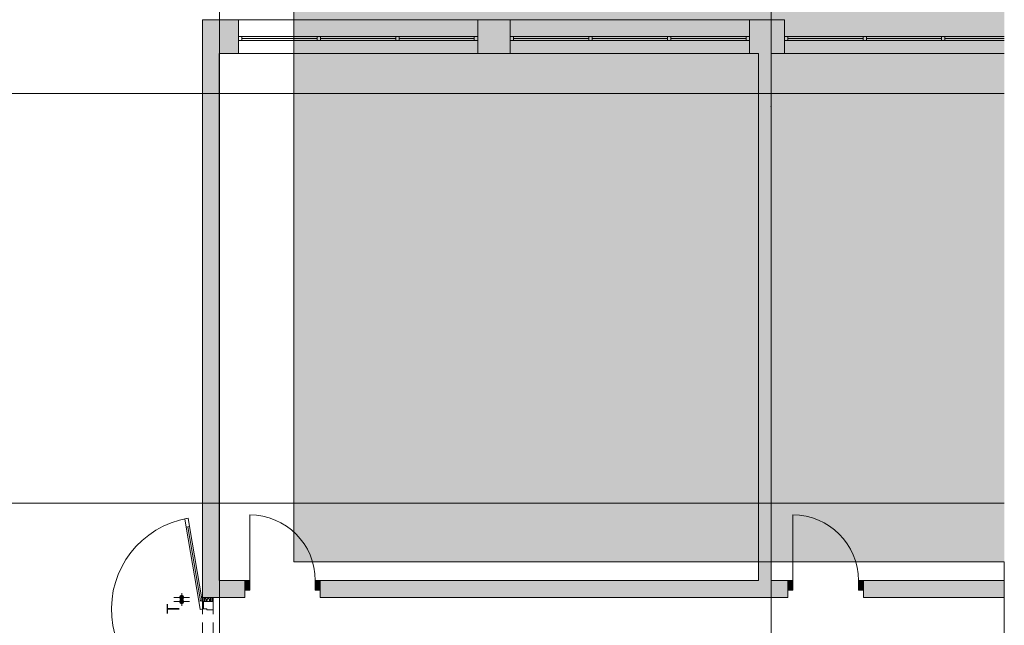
# Paper-space layout 'A-49 WYKOŃCZENIA ŚCIAN - PIĘTRO 4' of a CAD drawing. Header units: millimetres. Extents: x 0 to 500, y 0 to 350.
# Tile 8 of 15: x 205 to 322, y 190 to 262. Entities that reach past the tile are written whole.
import ezdxf
from ezdxf.xclip import XClip

# ---------------------------------------------------------------- set-up
doc = ezdxf.new("R2010")
doc.units = ezdxf.units.MM
doc.header["$MEASUREMENT"] = 0
doc.header["$XCLIPFRAME"] = 0
for name, pattern in [('DASHDOTX2', [1000, 500, -250, 0, -250]), ('Przer. długie kreski', [2.5, 1.5, -1]), ('PRZERYWANA_DU_A', [550, 350.0000000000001, -199.9999999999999])]:
    doc.linetypes.add(name, pattern=pattern)
for name, color, linetype, lineweight in [('0_Nr_pióra__2', 8, 'Continuous', 13), ('A_ściany proj_Nr_pióra__1', 7, 'Continuous', 20), ('A_ściany_Nr_pióra__1', 7, 'Continuous', 20), ('Drzwi Archicad_Nr_pióra__1', 7, 'Continuous', 20), ('Drzwi Archicad_Nr_pióra__3', 252, 'Continuous', 13)]:
    doc.layers.add(name, color=color, linetype=linetype, lineweight=lineweight)
for name, color, linetype in [('A__OKŁADZINY ŚCIAN', 7, 'Continuous'), ('A_podrys', 7, 'Continuous'), ('A_ściany', 7, 'Continuous'), ('A_ściany proj', 7, 'Continuous'), ('Drzwi Archicad', 7, 'Continuous')]:
    doc.layers.add(name, color=color, linetype=linetype)
for name, color, linetype, lineweight, true_color in [('A__OKŁADZINY ŚCIAN_Nr_pióra__7', 7, 'Continuous', 18, 0x171717), ('A_osie_Nr_pióra__16', 7, 'Continuous', 5, 0x0f0f0f), ('A_ściany proj_Nr_pióra__21', 7, 'Continuous', 5, 0xb0b0b0), ('A_ściany_Nr_pióra__19', 7, 'Continuous', 5, 0x191919), ('Okna Archicada_Nr_pióra__19', 7, 'Continuous', 5, 0x191919)]:
    doc.layers.add(name, color=color, linetype=linetype, lineweight=lineweight, true_color=true_color)
doc.styles.add('STYL_AUTOMATYCZNY_5', font='arial.ttf')
pattern_1 = [(0, (-1546.903036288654, -276.5795700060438), (0, 1), [0, -1])]

# ---------------------------------------------------------------- blocks, each defined once
blk = doc.blocks.new('Rysunek_2_2', base_point=(-1546.903036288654, -276.5795700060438))
at = {"linetype": 'Continuous', "lineweight": 0, "true_color": 0x484848}
blk.add_hatch(color=251, dxfattribs=at).paths.add_polyline_path([(322.2882985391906, 311.305263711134), (237.2883016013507, 311.305263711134), (237.2883016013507, 197.4952678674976), (322.2882985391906, 197.4952678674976)])
at = {"layer": 'A__OKŁADZINY ŚCIAN', "linetype": 'Continuous', "lineweight": 0, "true_color": 0x171717}
for points in [[(223.6440726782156, 193.245059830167), (223.6631027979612, 193.1493889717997), (223.7172959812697, 193.0682831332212), (223.7984018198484, 193.0140899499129), (223.8940726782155, 192.995059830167), (223.9897435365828, 193.0140899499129), (224.0708493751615, 193.0682831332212), (224.1250425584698, 193.1493889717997), (224.1440726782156, 193.245059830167), (224.1250425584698, 193.3407306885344), (224.0708493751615, 193.421836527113), (223.9897435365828, 193.4760297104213), (223.8940726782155, 193.4950598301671), (223.7984018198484, 193.4760297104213), (223.7172959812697, 193.421836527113), (223.6631027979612, 193.3407306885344)], [(223.6440726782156, 192.7452640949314), (223.6631027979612, 192.649593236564), (223.7172959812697, 192.5684873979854), (223.7984018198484, 192.5142942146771), (223.8940726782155, 192.4952640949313), (223.9897435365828, 192.5142942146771), (224.0708493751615, 192.5684873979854), (224.1250425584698, 192.649593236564), (224.1440726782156, 192.7452640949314), (224.1250425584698, 192.8409349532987), (224.0708493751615, 192.9220407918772), (223.9897435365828, 192.9762339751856), (223.8940726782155, 192.9952640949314), (223.7984018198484, 192.9762339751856), (223.7172959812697, 192.9220407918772), (223.6631027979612, 192.8409349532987)]]:
    blk.add_hatch(color=250, dxfattribs=at).paths.add_polyline_path(points)
at = {"layer": 'A_ściany', "linetype": 'Continuous', "lineweight": 0, "true_color": 0x000000}
for points in [[(228.3890726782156, 195.2752640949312), (228.3890726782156, 258.2552640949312), (226.3940726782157, 262.3052640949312), (226.3940726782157, 193.2452640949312)], [(230.6940726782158, 258.2552640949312), (230.6940726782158, 262.3052640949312), (226.3940726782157, 262.3052640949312), (228.3890726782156, 258.2552640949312)], [(263.1940726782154, 258.2552640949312), (263.1940726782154, 262.3052640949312), (259.294072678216, 262.3052640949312), (259.294072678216, 258.2552640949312)], [(295.9940726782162, 258.2552640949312), (295.9940726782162, 262.3052640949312), (291.794072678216, 262.3052640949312), (291.794072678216, 258.2552640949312)], [(294.394072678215, 195.2752640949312), (294.394072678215, 258.2552640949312), (292.894072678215, 258.2552640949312), (292.894072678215, 195.2752640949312)], [(228.3890731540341, 195.2752634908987), (226.3940726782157, 193.2452640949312), (231.4371667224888, 193.2452640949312), (231.4371667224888, 195.2752634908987)], [(240.4637074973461, 195.2752639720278), (240.4637074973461, 193.2452640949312), (296.4015612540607, 193.2452640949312), (296.4015612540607, 195.2752639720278)], [(322.2882989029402, 195.2752625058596), (305.4281018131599, 195.2752625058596), (305.4281018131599, 193.2452628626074), (322.2882989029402, 193.2452628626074)]]:
    blk.add_hatch(color=18, dxfattribs=at).paths.add_polyline_path(points)
at = {"layer": 'A_ściany proj', "linetype": 'Continuous', "lineweight": 13}
h = blk.add_hatch(dxfattribs=at)
h.set_pattern_fill('gypsum_0002', color=8, style=0, pattern_type=2)
h.set_pattern_definition(pattern_1)
h.paths.add_polyline_path([(226.3940726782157, 193.245059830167), (226.3940726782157, 192.7452639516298), (226.5190726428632, 192.7452639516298), (226.5190726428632, 193.245059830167)])
h = blk.add_hatch(dxfattribs=at)
h.set_pattern_fill('gypsum_0002', color=8, style=0, pattern_type=2)
h.set_pattern_definition(pattern_1)
h.paths.add_polyline_path([(226.5190726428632, 192.7452639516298), (226.644072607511, 192.7452639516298), (226.644072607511, 193.245059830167), (226.5190726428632, 193.245059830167)])
h = blk.add_hatch(dxfattribs=at)
h.set_pattern_fill('batt_insulation_0002', color=8, style=0, pattern_type=2)
h.set_pattern_definition([(60.00000000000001, (-1546.903036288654, -276.5795700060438), (-0.2598076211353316, 0.1499999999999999), []), (120, (-1546.903036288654, -276.5795700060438), (0.2598076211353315, 0.15), [])])
h.paths.add_polyline_path([(226.644072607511, 192.7452639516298), (227.3940726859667, 192.7452639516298), (227.3940726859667, 193.245059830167), (226.644072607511, 193.245059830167)])
h = blk.add_hatch(dxfattribs=at)
h.set_pattern_fill('gypsum_0002', color=8, style=0, pattern_type=2)
h.set_pattern_definition(pattern_1)
h.paths.add_polyline_path([(227.3940726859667, 192.7452639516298), (227.5190726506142, 192.7452639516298), (227.5190726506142, 193.245059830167), (227.3940726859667, 193.245059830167)])
h = blk.add_hatch(dxfattribs=at)
h.set_pattern_fill('gypsum_0002', color=8, style=0, pattern_type=2)
h.set_pattern_definition(pattern_1)
h.paths.add_polyline_path([(227.5190726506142, 192.7452639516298), (227.6440726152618, 192.7452639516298), (227.6440726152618, 193.245059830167), (227.5190726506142, 193.245059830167)])
at = {"layer": 'Drzwi Archicad', "linetype": 'Continuous', "lineweight": 0, "true_color": 0xfdfdfd}
for points in [[(231.4371675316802, 195.2752640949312), (231.4371675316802, 194.1252640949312), (232.0371675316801, 194.1252640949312), (232.0371675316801, 195.2752640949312)], [(240.4637074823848, 194.1252640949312), (240.4637074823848, 195.2752640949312), (239.8637074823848, 195.2752640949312), (239.8637074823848, 194.1252640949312)], [(296.4015619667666, 195.2752640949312), (296.4015619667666, 194.1252640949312), (297.0015619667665, 194.1252640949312), (297.0015619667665, 195.2752640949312)], [(305.4281019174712, 194.1252640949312), (305.4281019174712, 195.2752640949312), (304.8281019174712, 195.2752640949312), (304.8281019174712, 194.1252640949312)]]:
    blk.add_hatch(color=7, dxfattribs=at).paths.add_polyline_path(points)
at = {"layer": '0_Nr_pióra__2', "color": 8, "linetype": 'PRZERYWANA_DU_A', "lineweight": 13, "flags": 128}
for points in [[(322.2882976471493, 197.4952640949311), (237.2882976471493, 197.4952640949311), (237.2882976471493, 311.3052640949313)], [(322.2882976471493, 102.4952640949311), (322.2882976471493, 197.4952640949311)]]:
    blk.add_lwpolyline(points, dxfattribs=at)
at = {"layer": 'A__OKŁADZINY ŚCIAN_Nr_pióra__7', "color": 250, "linetype": 'Continuous', "lineweight": 18, "true_color": 0x171717}
for p, q in [((223.644071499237, 193.2450585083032), (222.9565738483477, 193.2450585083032)), ((223.894074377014, 193.4950613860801), (223.894074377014, 193.7450605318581)), ((223.894074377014, 192.7452654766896), (223.894074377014, 193.2450585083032)), ((224.8315711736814, 193.2450585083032), (224.144073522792, 193.2450585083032)), ((223.644071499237, 192.7452654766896), (222.9565738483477, 192.7452654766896)), ((223.894074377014, 192.2452634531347), (223.894074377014, 192.4952625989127)), ((224.8315711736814, 192.7452654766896), (224.144073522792, 192.7452654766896))]:
    blk.add_line(p, q, dxfattribs=at)
for centre in [(223.8940726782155, 193.245059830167), (223.8940726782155, 192.7452640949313)]:
    blk.add_circle(centre, 0.25, dxfattribs=at)
at = {"layer": 'A_osie_Nr_pióra__16', "color": 250, "linetype": 'DASHDOTX2', "lineweight": 5, "true_color": 0x0f0f0f}
for p, q in [((228.394072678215, 251.9532405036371), (228.3940739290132, 272.2043225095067)), ((294.394072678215, 251.9532405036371), (294.3940723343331, 272.2043225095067)), ((322.28829674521, 253.4952654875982), (98.08940521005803, 253.4952654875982)), ((228.3940743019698, 251.9532386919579), (228.3940743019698, 102.4952647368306)), ((294.3940739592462, 251.9532386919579), (294.3940739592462, 102.4952647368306)), ((322.2882947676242, 204.4952673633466), (98.08940386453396, 204.4952673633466))]:
    blk.add_line(p, q, dxfattribs=at)
for p in [(228.394072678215, 251.9532405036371), (228.394072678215, 251.9532405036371), (294.394072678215, 251.9532405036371), (294.394072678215, 251.9532405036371)]:
    blk.add_point(p, dxfattribs=at)
at = {"layer": 'A_ściany proj_Nr_pióra__1', "color": 7, "linetype": 'Continuous', "lineweight": 20, "flags": 128}
for points in [[(226.3940726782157, 193.245059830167), (226.3940726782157, 192.7452639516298)], [(227.6440726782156, 192.7452639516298), (227.6440726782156, 193.245059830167)]]:
    blk.add_lwpolyline(points, dxfattribs=at)
at = {"layer": 'A_ściany proj_Nr_pióra__21', "color": 253, "linetype": 'Continuous', "lineweight": 5, "true_color": 0xb0b0b0}
for p, q in [((226.5190728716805, 193.2450585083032), (226.5190728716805, 192.7452654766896)), ((226.6440724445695, 193.2450585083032), (226.6440724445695, 192.7452654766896)), ((227.3940736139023, 192.7452654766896), (227.3940736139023, 193.2450585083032)), ((227.5190731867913, 192.7452654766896), (227.5190731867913, 193.2450585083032)), ((226.4940722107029, 192.7452654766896), (226.3940732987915, 192.7452654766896)), ((226.5190728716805, 192.7452654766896), (226.4940722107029, 192.7452654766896)), ((226.6440724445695, 192.7452654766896), (226.5190728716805, 192.7452654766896)), ((227.3940736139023, 192.7452654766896), (226.6440724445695, 192.7452654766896)), ((227.5190731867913, 192.7452654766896), (227.3940736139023, 192.7452654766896)), ((227.6440727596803, 192.7452654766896), (227.5190731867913, 192.7452654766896))]:
    blk.add_line(p, q, dxfattribs=at)
at = {"layer": 'A_ściany proj_Nr_pióra__21', "color": 253, "linetype": 'Continuous', "lineweight": 5, "true_color": 0xb0b0b0, "flags": 128}
for points in [[(226.3940726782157, 193.245059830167), (226.5190726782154, 193.245059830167)], [(226.5190726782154, 193.245059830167), (226.6440726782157, 193.245059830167)], [(226.6440726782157, 193.245059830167), (227.3940726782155, 193.245059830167)], [(227.3940726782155, 193.245059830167), (227.5190726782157, 193.245059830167)], [(227.5190726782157, 193.245059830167), (227.6440726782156, 193.245059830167)]]:
    blk.add_lwpolyline(points, dxfattribs=at)
at = {"layer": 'A_ściany_Nr_pióra__1', "color": 7, "linetype": 'Continuous', "lineweight": 20}
for p, q in [((230.694071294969, 262.3052624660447), (230.694071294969, 258.2552636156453)), ((259.2940735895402, 262.3052624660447), (259.2940735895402, 258.2552636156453)), ((263.194072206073, 262.3052624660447), (263.194072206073, 258.2552636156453)), ((291.7940745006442, 262.3052624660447), (291.7940745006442, 258.2552636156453)), ((295.9940735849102, 262.3052624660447), (295.9940735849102, 258.2552636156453)), ((231.4371682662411, 195.2752659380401), (230.9671677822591, 195.2752659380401)), ((231.4371682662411, 195.2752659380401), (231.4371682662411, 194.1252653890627)), ((240.4637093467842, 195.2752659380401), (240.9337060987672, 195.2752659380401)), ((240.4637093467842, 195.2752659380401), (240.4637093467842, 194.1252653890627)), ((296.4015630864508, 195.2752659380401), (295.9315626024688, 195.2752659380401)), ((296.4015630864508, 195.2752659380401), (296.4015630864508, 194.1252653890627)), ((305.4281004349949, 195.2752659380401), (305.8981009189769, 195.2752659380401)), ((305.4281004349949, 195.2752659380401), (305.4281004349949, 194.1252653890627)), ((231.4371682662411, 193.2452637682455), (231.0671666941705, 193.2452637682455)), ((231.4371682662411, 194.1252653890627), (231.4371682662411, 193.2452637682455)), ((240.4637093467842, 194.1252653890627), (240.4637093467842, 193.2452637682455)), ((240.4637093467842, 193.2452637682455), (240.8337071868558, 193.2452637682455)), ((296.4015630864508, 193.2452637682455), (296.0315615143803, 193.2452637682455)), ((296.4015630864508, 194.1252653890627), (296.4015630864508, 193.2452637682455)), ((305.4281004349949, 194.1252653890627), (305.4281004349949, 193.2452637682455)), ((305.4281004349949, 193.2452637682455), (305.7981020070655, 193.2452637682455))]:
    blk.add_line(p, q, dxfattribs=at)
at = {"layer": 'A_ściany_Nr_pióra__1', "color": 7, "linetype": 'Continuous', "lineweight": 20, "flags": 128}
for points in [[(226.3940726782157, 262.3052640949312), (226.3940726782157, 193.2452640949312)], [(230.6940726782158, 262.3052640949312), (226.3940726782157, 262.3052640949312)], [(263.1940726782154, 262.3052640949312), (259.294072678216, 262.3052640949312)], [(295.9940726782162, 262.3052640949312), (291.794072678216, 262.3052640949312)], [(228.3890726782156, 195.2752640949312), (228.3890726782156, 258.2552640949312)], [(228.3890726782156, 258.2552640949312), (230.6940726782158, 258.2552640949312)], [(259.294072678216, 258.2552640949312), (263.1940726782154, 258.2552640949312)], [(291.794072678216, 258.2552640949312), (292.894072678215, 258.2552640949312)], [(292.894072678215, 258.2552640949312), (292.894072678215, 195.2752640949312)], [(294.394072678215, 258.2552640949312), (295.9940726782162, 258.2552640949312)], [(294.394072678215, 195.2752640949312), (294.394072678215, 258.2552640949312)], [(231.4371677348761, 195.2752640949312), (228.3890726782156, 195.2752640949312)], [(292.894072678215, 195.2752640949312), (240.4637074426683, 195.2752640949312)], [(296.4015611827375, 195.2752640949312), (294.394072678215, 195.2752640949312)], [(322.2882976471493, 195.2752640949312), (305.4281025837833, 195.2752640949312)], [(226.3940726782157, 193.2452640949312), (231.4371667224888, 193.2452640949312)], [(240.4637074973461, 193.2452640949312), (296.401561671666, 193.2452640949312)], [(305.4281024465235, 193.2452640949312), (322.2882976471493, 193.2452640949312)]]:
    blk.add_lwpolyline(points, dxfattribs=at)
at = {"layer": 'A_ściany_Nr_pióra__19', "color": 250, "linetype": 'Continuous', "lineweight": 5, "true_color": 0x191919}
for p, q in [((259.2940735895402, 262.3052624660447), (230.694071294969, 262.3052624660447)), ((291.7940745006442, 262.3052624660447), (263.194072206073, 262.3052624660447)), ((230.694071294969, 258.2552636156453), (259.2940735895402, 258.2552636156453)), ((263.194072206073, 258.2552636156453), (291.7940745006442, 258.2552636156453)), ((295.9940734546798, 258.2552658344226), (322.2882971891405, 258.2552658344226))]:
    blk.add_line(p, q, dxfattribs=at)
at = {"layer": 'Drzwi Archicad_Nr_pióra__1', "color": 7, "linetype": 'Continuous', "lineweight": 20}
for p, q in [((232.0371692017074, 195.2752659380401), (232.0371692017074, 203.1018051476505)), ((297.0015602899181, 195.2752659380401), (297.0015602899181, 203.1018051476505)), ((231.4371682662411, 195.2752659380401), (230.9671677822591, 195.2752659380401)), ((231.4371682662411, 195.2752659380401), (230.9671677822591, 195.2752659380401)), ((231.4371682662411, 195.2752659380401), (232.0371692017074, 195.2752659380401)), ((231.4371682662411, 194.1252653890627), (231.4371682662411, 195.2752659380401)), ((231.4371682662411, 195.2752659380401), (231.4371682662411, 194.1252653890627)), ((231.4371682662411, 195.2752659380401), (231.4371682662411, 194.1252653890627)), ((232.0371692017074, 195.2752659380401), (232.0371692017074, 194.1252653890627)), ((239.8637084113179, 194.1252653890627), (239.8637084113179, 195.2752659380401)), ((239.8637084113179, 195.2752659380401), (240.4637093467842, 195.2752659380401)), ((240.4637093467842, 195.2752659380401), (240.4637093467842, 194.1252653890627)), ((240.4637093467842, 195.2752659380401), (240.4637093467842, 194.1252653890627)), ((240.4637093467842, 195.2752659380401), (240.4637093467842, 194.1252653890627)), ((240.4637093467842, 195.2752659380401), (240.9337060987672, 195.2752659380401)), ((240.4637093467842, 195.2752659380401), (240.9337060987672, 195.2752659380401)), ((296.4015630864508, 195.2752659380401), (295.9315626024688, 195.2752659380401)), ((296.4015630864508, 195.2752659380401), (295.9315626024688, 195.2752659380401)), ((296.4015630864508, 195.2752659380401), (297.0015602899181, 195.2752659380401)), ((296.4015630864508, 194.1252653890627), (296.4015630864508, 195.2752659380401)), ((296.4015630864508, 195.2752659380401), (296.4015630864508, 194.1252653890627)), ((296.4015630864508, 195.2752659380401), (296.4015630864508, 194.1252653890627)), ((297.0015602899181, 195.2752659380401), (297.0015602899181, 194.1252653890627)), ((304.8281032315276, 194.1252653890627), (304.8281032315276, 195.2752659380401)), ((304.8281032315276, 195.2752659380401), (305.4281004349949, 195.2752659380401)), ((305.4281004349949, 195.2752659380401), (305.4281004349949, 194.1252653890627)), ((305.4281004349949, 195.2752659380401), (305.4281004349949, 194.1252653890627)), ((305.4281004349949, 195.2752659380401), (305.4281004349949, 194.1252653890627)), ((305.4281004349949, 195.2752659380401), (305.8981009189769, 195.2752659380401)), ((305.4281004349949, 195.2752659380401), (305.8981009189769, 195.2752659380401)), ((231.4371682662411, 193.2452637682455), (231.0671666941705, 193.2452637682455)), ((231.4371682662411, 193.2452637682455), (231.0671666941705, 193.2452637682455)), ((232.0371692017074, 194.1252653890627), (231.4371682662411, 194.1252653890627)), ((231.4371682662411, 194.1252653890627), (231.4371682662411, 193.2452637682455)), ((231.4371682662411, 194.1252653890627), (231.4371682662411, 193.2452637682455)), ((240.4637093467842, 194.1252653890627), (239.8637084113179, 194.1252653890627)), ((240.4637093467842, 194.1252653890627), (240.4637093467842, 193.2452637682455)), ((240.4637093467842, 194.1252653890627), (240.4637093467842, 193.2452637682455)), ((240.4637093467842, 193.2452637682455), (240.8337071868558, 193.2452637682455)), ((240.4637093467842, 193.2452637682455), (240.8337071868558, 193.2452637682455)), ((296.4015630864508, 193.2452637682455), (296.0315615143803, 193.2452637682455)), ((296.4015630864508, 193.2452637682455), (296.0315615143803, 193.2452637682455)), ((297.0015602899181, 194.1252653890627), (296.4015630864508, 194.1252653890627)), ((296.4015630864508, 194.1252653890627), (296.4015630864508, 193.2452637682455)), ((296.4015630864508, 194.1252653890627), (296.4015630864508, 193.2452637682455)), ((305.4281004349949, 194.1252653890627), (304.8281032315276, 194.1252653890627)), ((305.4281004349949, 194.1252653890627), (305.4281004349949, 193.2452637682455)), ((305.4281004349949, 194.1252653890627), (305.4281004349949, 193.2452637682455)), ((305.4281004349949, 193.2452637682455), (305.7981020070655, 193.2452637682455)), ((305.4281004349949, 193.2452637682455), (305.7981020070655, 193.2452637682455))]:
    blk.add_line(p, q, dxfattribs=at)
for centre in [(232.0371675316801, 195.2752640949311), (297.0015619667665, 195.2752640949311)]:
    blk.add_arc(centre, 7.826539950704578, 0, 90, dxfattribs=at)
at = {"layer": 'Drzwi Archicad_Nr_pióra__3', "color": 252, "linetype": 'Continuous', "lineweight": 13}
for p, q in [((224.2543279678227, 202.6422542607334), (224.6486584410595, 202.7093630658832)), ((224.4220925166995, 201.6564280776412), (224.2543279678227, 202.6422542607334)), ((224.6486584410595, 202.7093630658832), (224.8164229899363, 201.7235331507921)), ((224.8164229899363, 201.7235331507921), (224.4220925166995, 201.6564280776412)), ((224.6192577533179, 201.6899824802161), (226.1291424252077, 192.8175393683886)), ((225.9319771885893, 192.7839849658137), (226.3263076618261, 192.8510900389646)), ((226.0997417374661, 191.7981587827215), (225.9319771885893, 192.7839849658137)), ((226.3263076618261, 192.8510900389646), (226.4940722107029, 191.8652638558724)), ((226.4940722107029, 192.7452654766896), (226.3940732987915, 192.7452654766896)), ((227.6440727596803, 192.7452654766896), (226.4940722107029, 192.7452654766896)), ((226.4940722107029, 192.7452654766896), (226.4940722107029, 191.8652638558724)), ((226.5190728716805, 192.7452654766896), (226.4940722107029, 192.7452654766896)), ((226.5190728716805, 192.7452654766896), (226.4940722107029, 192.7452654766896)), ((226.6440724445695, 192.7452654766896), (226.5190728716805, 192.7452654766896)), ((226.6440724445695, 192.7452654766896), (226.5190728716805, 192.7452654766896)), ((227.3940736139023, 192.7452654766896), (226.6440724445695, 192.7452654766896)), ((227.3940736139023, 192.7452654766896), (226.6440724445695, 192.7452654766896)), ((227.5190731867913, 192.7452654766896), (227.3940736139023, 192.7452654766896)), ((227.5190731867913, 192.7452654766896), (227.3940736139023, 192.7452654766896)), ((227.6440727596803, 192.7452654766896), (227.5190731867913, 192.7452654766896)), ((227.6440727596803, 192.7452654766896), (227.5190731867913, 192.7452654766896)), ((227.6440727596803, 191.7452651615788), (227.6440727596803, 192.7452654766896)), ((226.4940722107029, 191.8652638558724), (226.0997417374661, 191.7981587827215)), ((226.4940722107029, 191.8652638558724), (226.8940715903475, 191.8652638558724)), ((226.8940715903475, 191.8652638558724), (226.8940715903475, 191.7452651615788)), ((226.8940715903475, 191.7452651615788), (227.6440727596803, 191.7452651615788))]:
    blk.add_line(p, q, dxfattribs=at)
at = {"layer": 'Drzwi Archicad_Nr_pióra__3', "color": 252, "linetype": 'Przer. długie kreski', "lineweight": 13}
for p, q in [((226.3940732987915, 173.7452632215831), (226.3940732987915, 192.7452654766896)), ((227.6440727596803, 173.7452632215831), (227.6440727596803, 192.7452654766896))]:
    blk.add_line(p, q, dxfattribs=at)
at = {"layer": 'Drzwi Archicad_Nr_pióra__3', "color": 252, "linetype": 'Continuous', "lineweight": 13, "flags": 128}
for points in [[(224.6192573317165, 201.6899812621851), (226.1291422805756, 192.8175381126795), (225.9319768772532, 192.783985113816), (224.4220919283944, 201.6564282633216)], [(224.8164227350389, 201.7235342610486), (226.3263076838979, 192.851091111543), (226.1291422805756, 192.8175381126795), (224.6192573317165, 201.6899812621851)]]:
    blk.add_lwpolyline(points, close=True, dxfattribs=at)
at = {"layer": 'Drzwi Archicad_Nr_pióra__3', "color": 252, "linetype": 'Continuous', "lineweight": 13}
blk.add_arc((226.4940726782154, 191.8652640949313), 10.99999999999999, 99.65789645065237, 270, dxfattribs=at)
at = {"layer": 'Okna Archicada_Nr_pióra__19', "color": 250, "linetype": 'Continuous', "lineweight": 5, "true_color": 0x191919}
for p, q in [((259.2940735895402, 260.3052655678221), (230.694071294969, 260.3052655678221)), ((230.694071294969, 260.3052655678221), (230.694071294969, 259.8052635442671)), ((231.0940744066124, 260.3052655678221), (231.0940744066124, 259.8052635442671)), ((240.0940735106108, 260.3052655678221), (240.0940735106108, 259.8052635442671)), ((240.4940728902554, 260.3052655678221), (240.4940728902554, 259.8052635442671)), ((249.4940719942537, 260.3052655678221), (249.4940719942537, 259.8052635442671)), ((249.8940713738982, 260.3052655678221), (249.8940713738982, 259.8052635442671)), ((258.8940742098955, 260.3052655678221), (258.8940742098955, 259.8052635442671)), ((259.2940735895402, 259.8052635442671), (259.2940735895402, 260.3052655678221)), ((291.7940745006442, 260.3052655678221), (263.194072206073, 260.3052655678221)), ((263.194072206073, 260.3052655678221), (263.194072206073, 259.8052635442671)), ((263.5940715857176, 260.3052655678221), (263.5940715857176, 259.8052635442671)), ((272.5940744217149, 260.3052655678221), (272.5940744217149, 259.8052635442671)), ((272.9940738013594, 260.3052655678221), (272.9940738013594, 259.8052635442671)), ((281.9940729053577, 260.3052655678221), (281.9940729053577, 259.8052635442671)), ((282.3940722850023, 260.3052655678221), (282.3940722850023, 259.8052635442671)), ((291.3940713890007, 260.3052655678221), (291.3940713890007, 259.8052635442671)), ((291.7940745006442, 259.8052635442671), (291.7940745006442, 260.3052655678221)), ((322.2882971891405, 260.3052642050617), (295.9940734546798, 260.3052642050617)), ((295.9940734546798, 260.3052642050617), (295.9940735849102, 259.8052635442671)), ((296.3940729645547, 260.3052655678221), (296.3940729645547, 259.8052635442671)), ((305.394072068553, 260.3052655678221), (305.394072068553, 259.8052635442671)), ((305.7940714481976, 260.3052655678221), (305.7940714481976, 259.8052635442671)), ((314.7940742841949, 260.3052655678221), (314.7940742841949, 259.8052635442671)), ((315.1940736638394, 260.3052655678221), (315.1940736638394, 259.8052635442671)), ((230.694071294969, 259.8052635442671), (259.2940735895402, 259.8052635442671)), ((231.0940744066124, 260.0552626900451), (240.0940735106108, 260.0552626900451)), ((240.4940728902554, 260.0552626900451), (249.4940719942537, 260.0552626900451)), ((249.8940713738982, 260.0552626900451), (258.8940742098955, 260.0552626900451)), ((263.194072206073, 259.8052635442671), (291.7940745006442, 259.8052635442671)), ((263.5940715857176, 260.0552626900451), (272.5940744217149, 260.0552626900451)), ((272.9940738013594, 260.0552626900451), (281.9940729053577, 260.0552626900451)), ((282.3940722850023, 260.0552626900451), (291.3940713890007, 260.0552626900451)), ((295.9940734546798, 259.8052651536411), (322.2882971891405, 259.8052651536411)), ((296.3940729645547, 260.0552626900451), (305.394072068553, 260.0552626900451)), ((305.7940714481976, 260.0552626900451), (314.7940742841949, 260.0552626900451)), ((315.1940732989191, 260.0552654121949), (322.2882958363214, 260.0552654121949))]:
    blk.add_line(p, q, dxfattribs=at)
at = {"layer": 'A__OKŁADZINY ŚCIAN_Nr_pióra__7', "color": 250, "linetype": 'Continuous', "lineweight": 18, "true_color": 0x171717, "insert": (223.5940726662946, 191.2386781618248), "char_height": 1.5, "width": 1.256586, "attachment_point": 7, "rotation": 90, "style": 'STYL_AUTOMATYCZNY_5'}
blk.add_mtext('\\A1;{\\pql;\\fArial|b0|i0|c238|p0;\\W1.000000;T}', dxfattribs=at)

psp = doc.layouts.new('A-49 WYKOŃCZENIA ŚCIAN - PIĘTRO 4')

# ---------------------------------------------------------------- block references
at = {"layer": 'A_podrys', "color": 37, "linetype": 'Continuous', "lineweight": 5, "true_color": 0x656532}
ref = psp.add_blockref('Rysunek_2_2', (-1546.903036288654, -276.5795700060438), dxfattribs=at)
XClip(ref).set_block_clipping_path([(71.838326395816, 102.4952640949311), (322.2882976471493, 311.3052640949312)])

doc.saveas('drawing.dxf')
